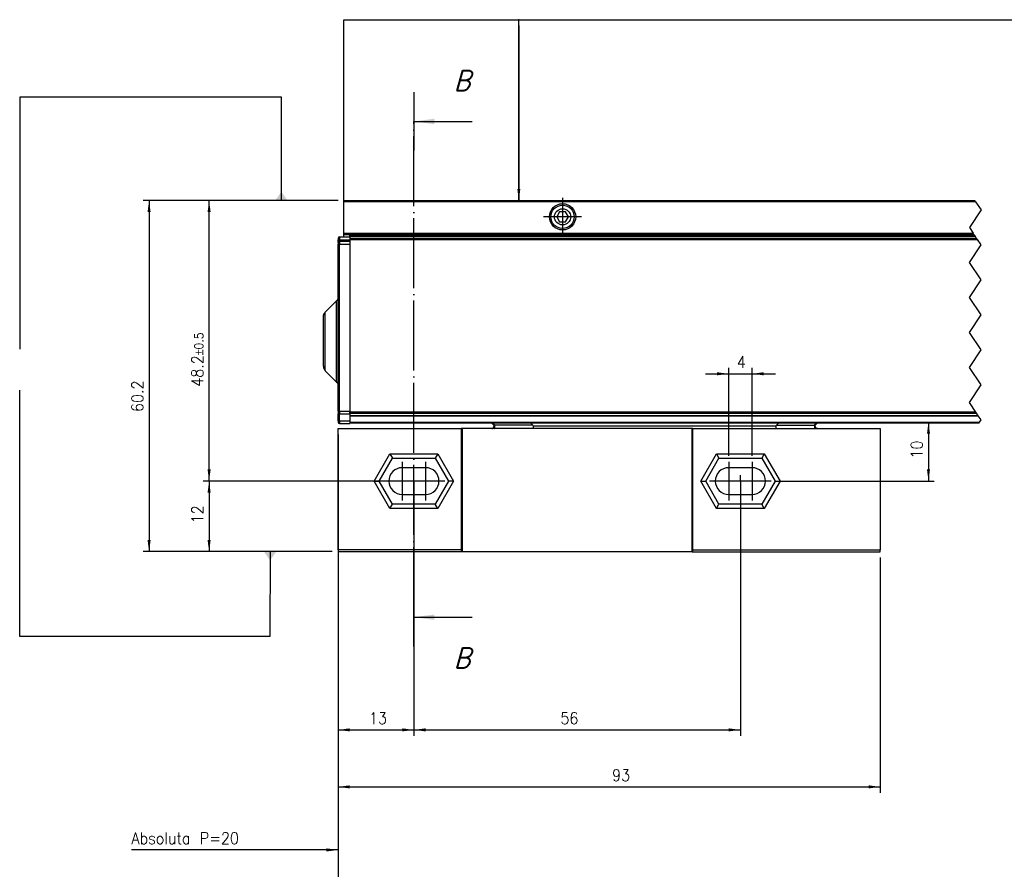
# Model space of a CAD drawing. Header units: inches. Extents: x -381 to 2960, y -418 to 176.
# Tile 4 of 21: x -280 to -111, y -213 to -67. Entities that reach past the tile are written whole.
import ezdxf

# ---------------------------------------------------------------- set-up
doc = ezdxf.new("R2010")
doc.units = ezdxf.units.IN
doc.linetypes.add('DOT_CENTER', pattern=[14, 12, -1, 0, -1])
doc.layers.add('1', color=7, linetype='Continuous')
doc.styles.add('CONVERTER_11', font='txt.shx', dxfattribs={"width": 0.9})
doc.styles.add('CONVERTER_14', font='txt.shx', dxfattribs={"width": 0.9, "oblique": 15})
doc.dimstyles.new('ME10_DIM_47', dxfattribs={"dimtxt": 2, "dimasz": 2, "dimexe": 1, "dimexo": 1, "dimgap": 1, "dimtad": 1, "dimdsep": 46, "dimtxsty": 'CONVERTER_11', "dimsah": 1, "dimcen": 0.09, "dimclrd": 2, "dimclre": 2, "dimclrt": 2, "dimadec": 0, "dimazin": 0, "dimtfac": 1, "dimtdec": 4, "dimtix": 1, "dimtmove": 0, "dimatfit": 3, "dimfxl": 1, "dimtolj": 1, "dimtzin": 0, "dimarcsym": 0})
doc.dimstyles.new('ME10_DIM_49', dxfattribs={"dimtxt": 2, "dimasz": 2, "dimexe": 1, "dimexo": 1, "dimgap": 1, "dimtad": 1, "dimdsep": 46, "dimtxsty": 'CONVERTER_11', "dimsah": 1, "dimcen": 0.09, "dimclrd": 2, "dimclre": 2, "dimclrt": 2, "dimadec": 0, "dimazin": 0, "dimtfac": 1, "dimtdec": 4, "dimtix": 1, "dimtmove": 0, "dimatfit": 3, "dimfxl": 1, "dimtolj": 1, "dimtzin": 0, "dimarcsym": 0})
doc.dimstyles.new('ME10_DIM_50', dxfattribs={"dimtxt": 2, "dimasz": 2, "dimexe": 1, "dimexo": 1, "dimgap": 1, "dimtad": 1, "dimdec": 0, "dimdsep": 46, "dimtxsty": 'CONVERTER_11', "dimsah": 1, "dimcen": 0.09, "dimclrd": 2, "dimclre": 2, "dimclrt": 2, "dimadec": 0, "dimazin": 0, "dimtfac": 1, "dimtdec": 4, "dimtix": 1, "dimtmove": 0, "dimatfit": 3, "dimfxl": 1, "dimtolj": 1, "dimtzin": 0, "dimarcsym": 0})
doc.dimstyles.new('ME10_DIM_51', dxfattribs={"dimtxt": 2, "dimasz": 2, "dimexe": 1, "dimexo": 1, "dimgap": 1, "dimtad": 1, "dimdec": 0, "dimdsep": 46, "dimtxsty": 'CONVERTER_11', "dimsah": 1, "dimcen": 0.09, "dimclrd": 2, "dimclre": 2, "dimclrt": 2, "dimadec": 0, "dimazin": 0, "dimtfac": 1, "dimtdec": 4, "dimtix": 1, "dimtmove": 0, "dimatfit": 3, "dimfxl": 1, "dimtolj": 1, "dimtzin": 0, "dimarcsym": 0})
doc.dimstyles.new('ME10_DIM_52', dxfattribs={"dimtxt": 2, "dimasz": 2, "dimexe": 1, "dimexo": 1, "dimgap": 1, "dimtad": 1, "dimdec": 0, "dimdsep": 46, "dimtxsty": 'CONVERTER_11', "dimsah": 1, "dimcen": 0.09, "dimclrd": 2, "dimclre": 2, "dimclrt": 2, "dimadec": 0, "dimazin": 0, "dimtfac": 1, "dimtdec": 4, "dimtix": 1, "dimtmove": 0, "dimatfit": 3, "dimfxl": 1, "dimtolj": 1, "dimtzin": 0, "dimarcsym": 0})
doc.dimstyles.new('ME10_DIM_53', dxfattribs={"dimtxt": 2, "dimasz": 2, "dimexe": 1, "dimexo": 1, "dimgap": 1, "dimtad": 1, "dimdsep": 46, "dimtxsty": 'CONVERTER_11', "dimsah": 1, "dimcen": 0.09, "dimclrd": 2, "dimclre": 2, "dimclrt": 2, "dimadec": 0, "dimazin": 0, "dimtfac": 1, "dimtdec": 4, "dimtix": 1, "dimtmove": 0, "dimatfit": 3, "dimfxl": 1, "dimtolj": 1, "dimtzin": 0, "dimarcsym": 0})
doc.dimstyles.new('ME10_DIM_54', dxfattribs={"dimtxt": 2, "dimasz": 2, "dimexe": 1, "dimexo": 1, "dimgap": 1, "dimtad": 1, "dimdsep": 46, "dimtxsty": 'CONVERTER_11', "dimsah": 1, "dimcen": 0.09, "dimclrd": 2, "dimclre": 2, "dimclrt": 2, "dimadec": 0, "dimazin": 0, "dimtfac": 1, "dimtdec": 4, "dimtix": 1, "dimtmove": 0, "dimatfit": 3, "dimfxl": 1, "dimtolj": 1, "dimtzin": 0, "dimarcsym": 0})
doc.dimstyles.new('ME10_DIM_55', dxfattribs={"dimtxt": 2, "dimasz": 2, "dimexe": 1, "dimexo": 1, "dimgap": 1, "dimtad": 1, "dimdsep": 46, "dimtxsty": 'CONVERTER_11', "dimsah": 1, "dimcen": 0.09, "dimclrd": 2, "dimclre": 2, "dimclrt": 2, "dimadec": 0, "dimazin": 0, "dimtfac": 1, "dimtdec": 4, "dimtix": 1, "dimtmove": 0, "dimatfit": 3, "dimfxl": 1, "dimtolj": 1, "dimtzin": 0, "dimarcsym": 0})
doc.dimstyles.new('ME10_DIM_56', dxfattribs={"dimtxt": 2, "dimasz": 2, "dimexe": 1, "dimexo": 1, "dimgap": 1, "dimtad": 1, "dimdec": 0, "dimdsep": 46, "dimtxsty": 'CONVERTER_11', "dimsah": 1, "dimcen": 0.09, "dimclrd": 2, "dimclre": 2, "dimclrt": 2, "dimadec": 0, "dimazin": 0, "dimtol": 1, "dimtp": 0.5, "dimtm": 0.5, "dimtfac": 0.75, "dimtdec": 1, "dimtix": 1, "dimtmove": 0, "dimatfit": 3, "dimfxl": 1, "dimtolj": 1, "dimtzin": 0, "dimarcsym": 0})
doc.dimstyles.new('ME10_DIM_57', dxfattribs={"dimtxt": 2, "dimasz": 2, "dimexe": 1, "dimexo": 1, "dimgap": 1, "dimtad": 1, "dimdec": 1, "dimdsep": 46, "dimtxsty": 'CONVERTER_11', "dimsah": 1, "dimcen": 0.09, "dimclrd": 2, "dimclre": 2, "dimclrt": 2, "dimadec": 0, "dimazin": 0, "dimtfac": 1, "dimtdec": 4, "dimtix": 1, "dimtmove": 0, "dimatfit": 3, "dimfxl": 1, "dimtolj": 1, "dimtzin": 0, "dimarcsym": 0})
doc.dimstyles.get("Standard").update_dxf_attribs({"dimtxt": 0.18, "dimasz": 0.18, "dimexe": 0.18, "dimexo": 0.0625, "dimgap": 0.09, "dimtad": 0, "dimtih": 1, "dimtoh": 1, "dimdec": 4, "dimzin": 0, "dimdsep": 46, "dimtxsty": 'Standard', "dimcen": 0.09, "dimadec": 0, "dimazin": 0, "dimtfac": 1, "dimtdec": 4, "dimtofl": 0, "dimtmove": 0, "dimatfit": 3, "dimfxl": 1, "dimtolj": 1, "dimtzin": 0, "dimarcsym": 0})

# ---------------------------------------------------------------- blocks, each defined once
blk = doc.blocks.new('SOPORTE_SV_2040__44', base_point=(-224.5, -132.5))
at = {"color": 7, "linetype": 'Continuous'}
for p, q in [((-224.5, -98.09), (-224.5, -97.89)), ((-224.5, -97.89), (-116.3, -97.89)), ((-224.5, -103.49), (-224.5, -98.09)), ((-116.17, -98.09), (-224.5, -98.09)), ((-187.5, -99.83), (-188, -100.69)), ((-188, -100.69), (-187.5, -101.56)), ((-186.5, -99.83), (-187.5, -99.83)), ((-186, -100.69), (-186.5, -99.83)), ((-186.5, -101.56), (-186, -100.69)), ((-187.5, -101.56), (-186.5, -101.56)), ((-224.5, -103.7), (-224.5, -103.49)), ((-224.5, -103.49), (-116.57, -103.49)), ((-224.5, -103.77), (-224.5, -103.7)), ((-224.5, -103.7), (-116.44, -103.7)), ((-224.5, -104.08), (-224.5, -103.77)), ((-224.5, -104.14), (-224.5, -104.08)), ((-202, -103.7), (-202, -103.89)), ((-200, -103.7), (-200, -103.89)), ((-174, -103.7), (-174, -103.89)), ((-172, -103.7), (-172, -103.89))]:
    blk.add_line(p, q, dxfattribs=at)
at = {"color": 2, "linetype": 'DOT_CENTER'}
for p, q in [((-116.17, -98.09), (-116.3, -97.89)), ((-115.23, -99.5), (-117.23, -102.5)), ((-116.17, -98.09), (-115.23, -99.5)), ((-117.23, -102.5), (-116.57, -103.49)), ((-116.44, -103.7), (-116.57, -103.49)), ((-116.44, -103.7), (-116.39, -103.77)), ((-116.39, -103.77), (-116.3, -103.89))]:
    blk.add_line(p, q, dxfattribs=at)
at = {"color": 7, "linetype": 'Continuous'}
for radius in [2.25, 2, 1.39]:
    blk.add_circle((-187, -100.69), radius, dxfattribs=at)
at = {"layer": '1', "color": 2, "linetype": 'DOT_CENTER'}
for p, q in [((-187, -97.44), (-187, -103.94)), ((-183.75, -100.69), (-190.25, -100.69))]:
    blk.add_line(p, q, dxfattribs=at)
blk = doc.blocks.new('PERFIL_SV_2040__45', base_point=(-228, -136.14))
at = {"color": 7, "linetype": 'Continuous'}
for p, q in [((-225.5, -104.39), (-225.5, -104.64)), ((-225.5, -105.03), (-225.5, -104.64)), ((-225.5, -104.64), (-225.25, -104.64)), ((-225.25, -104.14), (-223.5, -104.14)), ((-225.25, -104.14), (-225.25, -104.64)), ((-225.25, -104.64), (-223.5, -104.64)), ((-225.25, -104.86), (-225.25, -104.64)), ((-223.5, -104.09), (-223.5, -103.89)), ((-223.5, -103.89), (-116.3, -103.89)), ((-116.17, -104.09), (-223.5, -104.09)), ((-223.5, -104.09), (-223.5, -104.39)), ((-115.98, -104.39), (-223.5, -104.39)), ((-223.5, -104.39), (-223.5, -104.59)), ((-223.5, -104.59), (-223.5, -134.2)), ((-223.5, -104.59), (-115.84, -104.59)), ((-225.5, -105.11), (-225.47, -104.99)), ((-225.5, -105.03), (-225.5, -105.11)), ((-225.5, -105.03), (-225.48, -105.03)), ((-225.5, -105.11), (-225.5, -105.36)), ((-225.5, -105.36), (-225.25, -105.36)), ((-225.5, -134.01), (-225.5, -105.36)), ((-225.47, -104.99), (-225.34, -104.88)), ((-225.34, -104.88), (-225.25, -104.86)), ((-225.25, -104.86), (-223.5, -104.86)), ((-225.25, -104.86), (-225.25, -105.36)), ((-225.25, -105.36), (-223.5, -105.36)), ((-225.25, -134.01), (-225.25, -105.36)), ((-225.55, -114.74), (-225.63, -114.93)), ((-225.51, -114.54), (-225.55, -114.74)), ((-225.5, -114.43), (-225.51, -114.54)), ((-225.79, -115.1), (-227.71, -117.01)), ((-225.77, -115.12), (-225.79, -115.1)), ((-225.79, -123.5), (-225.79, -115.1)), ((-225.76, -115.1), (-225.77, -115.12)), ((-225.63, -114.93), (-225.76, -115.1)), ((-228, -117.78), (-227.98, -117.61)), ((-228, -123.54), (-228, -117.78)), ((-227.98, -117.61), (-227.87, -117.29)), ((-227.87, -117.29), (-227.8, -117.21)), ((-227.8, -117.21), (-227.71, -117.01)), ((-227.71, -123.78), (-227.71, -117.01)), ((-228, -126.32), (-228, -123.54)), ((-227.71, -127.02), (-227.71, -123.78)), ((-225.79, -128.97), (-225.79, -123.5)), ((-228, -126.32), (-227.98, -126.5)), ((-227.98, -126.5), (-227.87, -126.82)), ((-227.87, -126.82), (-227.8, -126.9)), ((-227.8, -126.9), (-227.71, -127.1)), ((-227.71, -127.1), (-227.71, -127.02)), ((-225.79, -129.01), (-227.71, -127.1)), ((-225.79, -129.01), (-225.79, -128.97)), ((-225.79, -129.01), (-225.77, -128.99)), ((-225.77, -128.99), (-225.76, -129.01)), ((-225.76, -129.01), (-225.63, -129.18)), ((-225.63, -129.18), (-225.55, -129.37)), ((-225.55, -129.37), (-225.51, -129.57)), ((-225.51, -129.57), (-225.5, -129.68)), ((-225.5, -134.01), (-225.25, -134.01)), ((-225.5, -134.01), (-225.5, -134.24)), ((-225.5, -134.24), (-225.47, -134.38)), ((-225.5, -134.24), (-225.5, -134.48)), ((-225.5, -134.48), (-225.35, -134.48)), ((-225.5, -135.64), (-225.5, -134.48)), ((-225.47, -134.38), (-225.34, -134.49)), ((-225.34, -134.49), (-225.25, -134.51)), ((-225.25, -134.01), (-223.5, -134.01)), ((-225.25, -134.01), (-225.25, -134.51)), ((-223.5, -134.51), (-225.25, -134.51)), ((-225.25, -135.64), (-225.25, -134.51)), ((-223.5, -134.37), (-223.5, -134.2)), ((-116.1, -134.2), (-223.5, -134.2)), ((-223.5, -134.37), (-115.99, -134.37)), ((-223.5, -134.37), (-223.5, -134.79)), ((-223.5, -134.79), (-223.5, -134.81)), ((-115.71, -134.79), (-223.5, -134.79)), ((-223.5, -134.81), (-115.69, -134.81)), ((-223.5, -134.81), (-223.5, -135.89)), ((-225.5, -135.64), (-225.5, -135.89)), ((-225.5, -135.64), (-225.25, -135.64)), ((-225.25, -135.64), (-225.25, -136.14)), ((-225.25, -135.64), (-223.5, -135.64)), ((-225.25, -136.14), (-223.5, -136.14)), ((-223.5, -135.89), (-115.5, -135.89)), ((-223.5, -135.89), (-223.5, -136.09)), ((-223.5, -136.09), (-223.5, -136.14)), ((-115.63, -136.09), (-223.5, -136.09))]:
    blk.add_line(p, q, dxfattribs=at)
at = {"color": 2, "linetype": 'DOT_CENTER'}
for p, q in [((-116.17, -104.09), (-116.3, -103.89)), ((-115.98, -104.39), (-116.17, -104.09)), ((-115.84, -104.59), (-115.98, -104.39)), ((-115.23, -105.5), (-115.84, -104.59)), ((-117.23, -108.5), (-115.23, -105.5)), ((-115.23, -111.5), (-117.23, -108.5)), ((-117.23, -114.5), (-115.23, -111.5)), ((-115.23, -117.5), (-117.23, -114.5)), ((-117.23, -120.5), (-115.23, -117.5)), ((-115.23, -123.5), (-117.23, -120.5)), ((-117.23, -126.5), (-115.23, -123.5)), ((-115.23, -129.5), (-117.23, -126.5)), ((-117.23, -132.5), (-115.23, -129.5)), ((-116.1, -134.2), (-117.23, -132.5)), ((-115.99, -134.37), (-116.1, -134.2)), ((-115.71, -134.79), (-115.99, -134.37)), ((-115.69, -134.81), (-115.71, -134.79)), ((-115.23, -135.5), (-115.69, -134.81)), ((-115.63, -136.09), (-115.5, -135.89)), ((-115.5, -135.89), (-115.23, -135.5))]:
    blk.add_line(p, q, dxfattribs=at)
at = {"color": 7, "linetype": 'Continuous'}
for centre, start, end in [((-225.25, -104.39), 90, 180), ((-225.25, -135.89), 180, 270)]:
    blk.add_arc(centre, 0.25, start, end, dxfattribs=at)
blk = doc.blocks.new('CABEZA_S__46', base_point=(-225.5, -158.1))
at = {"color": 7, "linetype": 'Continuous'}
for p, q in [((-199.11, -136.09), (-198.71, -136.49)), ((-198.95, -136.09), (-198.63, -136.42)), ((-198.71, -136.49), (-198.94, -136.94)), ((-198.63, -136.42), (-198.71, -136.49)), ((-192.1, -136.42), (-198.63, -136.42)), ((-192.1, -136.42), (-192.42, -136.09)), ((-192.1, -136.42), (-192.05, -136.5)), ((-192.05, -136.7), (-192.06, -136.75)), ((-192.06, -136.75), (-192.06, -136.84)), ((-192.05, -136.5), (-192.05, -136.56)), ((-192.05, -136.5), (-150.36, -136.5)), ((-192.05, -136.56), (-192.05, -136.66)), ((-192.05, -136.66), (-192.05, -136.7)), ((-150.36, -136.5), (-150.31, -136.42)), ((-150.36, -136.56), (-150.36, -136.5)), ((-150.36, -136.66), (-150.36, -136.56)), ((-150.35, -136.7), (-150.36, -136.66)), ((-150.35, -136.75), (-150.35, -136.7)), ((-150.35, -136.84), (-150.35, -136.75)), ((-149.99, -136.09), (-150.31, -136.42)), ((-150.31, -136.42), (-143.8, -136.42)), ((-143.8, -136.42), (-143.48, -136.09)), ((-143.72, -136.49), (-143.8, -136.42)), ((-143.72, -136.49), (-143.73, -136.63)), ((-143.73, -136.63), (-143.64, -136.8)), ((-143.72, -136.49), (-143.32, -136.09)), ((-225.5, -137), (-204.37, -137)), ((-225.5, -157.8), (-225.5, -137)), ((-204.2, -137), (-204.37, -137)), ((-204.37, -137), (-204.37, -157.8)), ((-164.8, -137), (-204.2, -137)), ((-204.2, -137), (-204.2, -158.1)), ((-198.94, -136.94), (-199.13, -137)), ((-199.1, -137), (-199.13, -137)), ((-199.13, -137), (-198.99, -137)), ((-199.02, -136.99), (-199.1, -137)), ((-199.03, -137), (-199, -136.99)), ((-198.99, -137), (-199.03, -137)), ((-199, -136.99), (-199.02, -136.99)), ((-192.09, -136.99), (-192.1, -137)), ((-192.07, -136.91), (-192.09, -136.99)), ((-192.06, -136.86), (-192.07, -136.91)), ((-192.06, -136.84), (-192.06, -136.86)), ((-164.63, -137), (-164.8, -137)), ((-164.8, -158.1), (-164.8, -137)), ((-164.63, -137), (-132.5, -137)), ((-164.63, -157.8), (-164.63, -137)), ((-150.34, -136.86), (-150.35, -136.84)), ((-150.34, -136.91), (-150.34, -136.86)), ((-150.32, -136.99), (-150.34, -136.91)), ((-150.31, -137), (-150.32, -136.99)), ((-143.64, -136.8), (-143.48, -136.94)), ((-143.48, -136.94), (-143.39, -137)), ((-143.29, -137), (-143.43, -137)), ((-143.39, -137), (-143.43, -137)), ((-132.5, -137), (-132.5, -157.8)), ((-219.31, -146), (-216.6, -141.3)), ((-216.6, -141.3), (-208.4, -141.3)), ((-216.6, -141.3), (-216.17, -142.05)), ((-208.4, -141.3), (-208.83, -142.05)), ((-208.4, -141.3), (-205.69, -146)), ((-163.31, -146), (-160.6, -141.3)), ((-160.6, -141.3), (-160.17, -142.05)), ((-160.6, -141.3), (-152.4, -141.3)), ((-152.4, -141.3), (-152.83, -142.05)), ((-152.4, -141.3), (-149.69, -146)), ((-218.45, -146), (-216.17, -142.05)), ((-216.17, -142.05), (-208.83, -142.05)), ((-208.83, -142.05), (-206.55, -146)), ((-162.45, -146), (-160.17, -142.05)), ((-160.17, -142.05), (-152.83, -142.05)), ((-152.83, -142.05), (-150.55, -146)), ((-210.5, -143.7), (-214.5, -143.7)), ((-154.5, -143.7), (-158.5, -143.7)), ((-219.31, -146), (-218.45, -146)), ((-216.6, -150.7), (-219.31, -146)), ((-216.17, -149.95), (-218.45, -146)), ((-206.55, -146), (-208.83, -149.95)), ((-205.69, -146), (-208.4, -150.7)), ((-205.69, -146), (-206.55, -146)), ((-163.31, -146), (-162.45, -146)), ((-160.6, -150.7), (-163.31, -146)), ((-160.17, -149.95), (-162.45, -146)), ((-150.55, -146), (-152.83, -149.95)), ((-149.69, -146), (-152.4, -150.7)), ((-150.55, -146), (-149.69, -146)), ((-214.5, -148.3), (-210.5, -148.3)), ((-158.5, -148.3), (-154.5, -148.3)), ((-216.6, -150.7), (-216.17, -149.95)), ((-208.83, -149.95), (-216.17, -149.95)), ((-208.4, -150.7), (-208.83, -149.95)), ((-160.6, -150.7), (-160.17, -149.95)), ((-152.83, -149.95), (-160.17, -149.95)), ((-152.4, -150.7), (-152.83, -149.95)), ((-208.4, -150.7), (-216.6, -150.7)), ((-152.4, -150.7), (-160.6, -150.7)), ((-225.5, -157.8), (-225.5, -158.1)), ((-204.37, -157.8), (-225.5, -157.8)), ((-204.2, -158.1), (-225.5, -158.1)), ((-204.2, -158.1), (-204.37, -157.8)), ((-164.8, -158.1), (-204.2, -158.1)), ((-164.63, -157.8), (-164.8, -158.1)), ((-164.8, -158.1), (-132.5, -158.1)), ((-164.63, -157.8), (-132.5, -157.8)), ((-132.5, -158.1), (-132.5, -157.8))]:
    blk.add_line(p, q, dxfattribs=at)
for centre, start, end in [((-214.5, -146), 90, 270), ((-210.5, -146), 270, 90), ((-158.5, -146), 90, 270), ((-154.5, -146), 270, 90)]:
    blk.add_arc(centre, 2.3, start, end, dxfattribs=at)
for points, knots in [([(-198.72, -137), (-198.71, -137), (-198.68, -136.98), (-198.67, -136.91), (-198.65, -136.82), (-198.63, -136.7), (-198.63, -136.56), (-198.63, -136.46), (-198.63, -136.42)], [0, 0, 0, 0, 0.0337537, 0.0999606, 0.1989392, 0.3237822, 0.4646105, 0.6099723, 0.6099723, 0.6099723, 0.6099723]), ([(-143.8, -136.42), (-143.8, -136.46), (-143.8, -136.56), (-143.79, -136.7), (-143.78, -136.82), (-143.76, -136.91), (-143.74, -136.98), (-143.72, -137), (-143.71, -137)], [0, 0, 0, 0, 0.1452866, 0.2860104, 0.4107358, 0.5095976, 0.5756922, 0.6093089, 0.6093089, 0.6093089, 0.6093089])]:
    blk.add_open_spline(points, degree=3, knots=knots, dxfattribs=at)
at = {"layer": '1', "color": 2, "linetype": 'DOT_CENTER'}
for p, q in [((-214.5, -142.7), (-214.5, -149.3)), ((-210.5, -142.7), (-210.5, -149.3)), ((-158.5, -142.7), (-158.5, -149.3)), ((-154.5, -142.7), (-154.5, -149.3)), ((-211.2, -146), (-217.8, -146)), ((-207.2, -146), (-213.8, -146)), ((-155.2, -146), (-161.8, -146)), ((-151.2, -146), (-157.8, -146))]:
    blk.add_line(p, q, dxfattribs=at)
blk = doc.blocks.new('REGLA_SV_2040__47', base_point=(-228, -158.1))
for name, p in [('SOPORTE_SV_2040__44', (-224.5, -132.5)), ('PERFIL_SV_2040__45', (-228, -136.14)), ('CABEZA_S__46', (-225.5, -158.1))]:
    blk.add_blockref(name, p)
blk = doc.blocks.new('*D98')
at = {"layer": '1', "color": 2, "linetype": 'Continuous'}
for p, q in [((-225.5, -158.8), (-225.5, -231.9)), ((-180.5, -218.8), (-180.5, -231.9)), ((-225.5, -230.9), (-180.5, -230.9))]:
    blk.add_line(p, q, dxfattribs=at)
at = {"layer": '1', "color": 2}
for points in [[(-223.5, -230.63), (-223.5, -231.16), (-225.5, -230.9)], [(-182.5, -231.16), (-182.5, -230.63), (-180.5, -230.9)]]:
    blk.add_solid(points, dxfattribs=at)
at = {"layer": '1', "color": 2, "insert": (-203.17, -229.9), "char_height": 2, "attachment_point": 7, "rotation": 0.0001, "line_spacing_factor": 0.60024, "style": 'CONVERTER_11'}
blk.add_mtext('45', dxfattribs=at)
blk = doc.blocks.new('*D100')
at = {"layer": '1', "color": 2, "linetype": 'Continuous'}
for p, q in [((-225.5, -158.8), (-225.5, -264.31)), ((-220.5, -248.8), (-220.5, -264.31)), ((-229.5, -263.31), (-225.5, -263.31)), ((-225.5, -263.31), (-220.5, -263.31)), ((-220.5, -263.31), (-216.5, -263.31))]:
    blk.add_line(p, q, dxfattribs=at)
at = {"layer": '1', "color": 2}
for points in [[(-227.5, -263.58), (-227.5, -263.05), (-225.5, -263.31)], [(-218.5, -263.05), (-218.5, -263.58), (-220.5, -263.31)]]:
    blk.add_solid(points, dxfattribs=at)
at = {"layer": '1', "color": 2, "insert": (-223.6, -262.31), "char_height": 2, "attachment_point": 7, "rotation": 0.0001, "line_spacing_factor": 0.60024, "style": 'CONVERTER_11'}
blk.add_mtext('5', dxfattribs=at)
blk = doc.blocks.new('*D101')
at = {"layer": '1', "color": 2, "linetype": 'Continuous'}
for p, q in [((-218.8, -146), (-248.62, -146)), ((-247.62, -146), (-247.62, -158.1)), ((-226.5, -158.1), (-248.62, -158.1))]:
    blk.add_line(p, q, dxfattribs=at)
at = {"layer": '1', "color": 2}
for points in [[(-247.36, -148), (-247.89, -148), (-247.62, -146)], [(-247.89, -156.1), (-247.36, -156.1), (-247.62, -158.1)]]:
    blk.add_solid(points, dxfattribs=at)
at = {"layer": '1', "color": 2, "insert": (-248.62, -153.25), "char_height": 2, "attachment_point": 7, "rotation": 90, "line_spacing_factor": 0.60024, "style": 'CONVERTER_11'}
blk.add_mtext('12', dxfattribs=at)
blk = doc.blocks.new('*D102')
at = {"layer": '1', "color": 2, "linetype": 'Continuous'}
for p, q in [((-158.5, -141.7), (-158.5, -126.61)), ((-154.5, -141.7), (-154.5, -126.61)), ((-162.5, -127.61), (-158.5, -127.61)), ((-158.5, -127.61), (-154.5, -127.61)), ((-154.5, -127.61), (-150.5, -127.61))]:
    blk.add_line(p, q, dxfattribs=at)
at = {"layer": '1', "color": 2}
for points in [[(-160.5, -127.87), (-160.5, -127.34), (-158.5, -127.61)], [(-152.5, -127.34), (-152.5, -127.87), (-154.5, -127.61)]]:
    blk.add_solid(points, dxfattribs=at)
at = {"layer": '1', "color": 2, "insert": (-157.1, -126.61), "char_height": 2, "attachment_point": 7, "rotation": 0.0001, "line_spacing_factor": 0.60024, "style": 'CONVERTER_11'}
blk.add_mtext('4', dxfattribs=at)
blk = doc.blocks.new('*D103')
at = {"layer": '1', "color": 2, "linetype": 'Continuous'}
for p, q in [((-222.5, -135.89), (-123.24, -135.89)), ((-124.24, -135.89), (-124.24, -146)), ((-150.2, -146), (-123.24, -146))]:
    blk.add_line(p, q, dxfattribs=at)
at = {"layer": '1', "color": 2}
for points in [[(-123.98, -137.89), (-124.5, -137.89), (-124.24, -135.89)], [(-124.5, -144), (-123.98, -144), (-124.24, -146)]]:
    blk.add_solid(points, dxfattribs=at)
at = {"layer": '1', "color": 2, "insert": (-125.24, -142.15), "char_height": 2, "attachment_point": 7, "rotation": 90, "line_spacing_factor": 0.60024, "style": 'CONVERTER_11'}
blk.add_mtext('10', dxfattribs=at)
blk = doc.blocks.new('*D104')
at = {"layer": '1', "color": 2, "linetype": 'Continuous'}
for p, q in [((-225.5, -158.8), (-225.5, -199.43)), ((-132.5, -159.1), (-132.5, -199.43)), ((-225.5, -198.43), (-132.5, -198.43))]:
    blk.add_line(p, q, dxfattribs=at)
at = {"layer": '1', "color": 2}
for points in [[(-223.5, -198.17), (-223.5, -198.7), (-225.5, -198.43)], [(-134.5, -198.7), (-134.5, -198.17), (-132.5, -198.43)]]:
    blk.add_solid(points, dxfattribs=at)
at = {"layer": '1', "color": 2, "insert": (-178.5, -197.43), "char_height": 2, "attachment_point": 7, "rotation": 0.0001, "line_spacing_factor": 0.60024, "style": 'CONVERTER_11'}
blk.add_mtext('93', dxfattribs=at)
blk = doc.blocks.new('*D105')
at = {"layer": '1', "color": 2, "linetype": 'Continuous'}
for p, q in [((-212.5, -146), (-212.5, -189.66)), ((-225.5, -158.8), (-225.5, -189.66)), ((-225.5, -188.66), (-212.5, -188.66))]:
    blk.add_line(p, q, dxfattribs=at)
at = {"layer": '1', "color": 2}
for points in [[(-223.5, -188.4), (-223.5, -188.92), (-225.5, -188.66)], [(-214.5, -188.92), (-214.5, -188.4), (-212.5, -188.66)]]:
    blk.add_solid(points, dxfattribs=at)
at = {"layer": '1', "color": 2, "insert": (-220.2, -187.66), "char_height": 2, "attachment_point": 7, "rotation": 0.0001, "line_spacing_factor": 0.60024, "style": 'CONVERTER_11'}
blk.add_mtext('13', dxfattribs=at)
blk = doc.blocks.new('*D106')
at = {"layer": '1', "color": 2, "linetype": 'Continuous'}
for p, q in [((-212.5, -146), (-212.5, -189.66)), ((-156.5, -146), (-156.5, -189.66)), ((-212.5, -188.66), (-156.5, -188.66))]:
    blk.add_line(p, q, dxfattribs=at)
at = {"layer": '1', "color": 2}
for points in [[(-210.5, -188.4), (-210.5, -188.92), (-212.5, -188.66)], [(-158.5, -188.92), (-158.5, -188.4), (-156.5, -188.66)]]:
    blk.add_solid(points, dxfattribs=at)
at = {"layer": '1', "color": 2, "insert": (-187.37, -187.66), "char_height": 2, "attachment_point": 7, "rotation": 0.0001, "line_spacing_factor": 0.60024, "style": 'CONVERTER_11'}
blk.add_mtext('56', dxfattribs=at)
blk = doc.blocks.new('*D107')
at = {"layer": '1', "color": 2, "linetype": 'Continuous'}
for p, q in [((-225.5, -97.89), (-248.62, -97.89)), ((-247.62, -146), (-247.62, -97.89)), ((-215.5, -146), (-248.62, -146))]:
    blk.add_line(p, q, dxfattribs=at)
at = {"layer": '1', "color": 2}
for points in [[(-247.36, -99.89), (-247.89, -99.89), (-247.62, -97.89)], [(-247.89, -144), (-247.36, -144), (-247.62, -146)]]:
    blk.add_solid(points, dxfattribs=at)
at = {"layer": '1', "color": 2, "insert": (-248.62, -129.82), "char_height": 2, "attachment_point": 7, "rotation": 90, "line_spacing_factor": 0.60024, "style": 'CONVERTER_11'}
blk.add_mtext('\\C2;\\C2;48.2\\C2;\\H1.5;{\\Fgdt;`}0.5\\C2;', dxfattribs=at)
blk = doc.blocks.new('*D108')
at = {"layer": '1', "color": 2, "linetype": 'Continuous'}
for p, q in [((-225.5, -97.89), (-258.92, -97.89)), ((-257.92, -97.89), (-257.92, -158.1)), ((-226.5, -158.1), (-258.92, -158.1))]:
    blk.add_line(p, q, dxfattribs=at)
at = {"layer": '1', "color": 2}
for points in [[(-257.65, -99.89), (-258.18, -99.89), (-257.92, -97.89)], [(-258.18, -156.1), (-257.65, -156.1), (-257.92, -158.1)]]:
    blk.add_solid(points, dxfattribs=at)
at = {"layer": '1', "color": 2, "insert": (-258.92, -134.16), "char_height": 2, "attachment_point": 7, "rotation": 90, "line_spacing_factor": 0.60024, "style": 'CONVERTER_11'}
blk.add_mtext('60.2', dxfattribs=at)
blk = doc.blocks.new('*D109')
at = {"layer": '1', "color": 2, "linetype": 'Continuous'}
for p, q in [((-225.5, -138), (-225.5, -210.24)), ((-225.5, -209.24), (-260.93, -209.24))]:
    blk.add_line(p, q, dxfattribs=at)
at = {"layer": '1', "color": 2}
blk.add_solid([(-227.5, -209.51), (-227.5, -208.98), (-225.5, -209.24)], dxfattribs=at)
at = {"layer": '1', "color": 2, "insert": (-260.93, -208.24), "char_height": 2, "attachment_point": 7, "rotation": 0.0001, "line_spacing_factor": 0.60024, "style": 'CONVERTER_11'}
blk.add_mtext('Absoluta P=20', dxfattribs=at)
blk = doc.blocks.new('*D112')
at = {"layer": '1', "color": 2, "linetype": 'Continuous'}
for p, q in [((-225.5, -158.8), (-225.5, -264.31)), ((-225.5, -263.31), (-260.48, -263.31))]:
    blk.add_line(p, q, dxfattribs=at)
at = {"layer": '1', "color": 2}
blk.add_solid([(-227.5, -263.58), (-227.5, -263.05), (-225.5, -263.31)], dxfattribs=at)
at = {"layer": '1', "color": 2, "insert": (-260.48, -262.31), "char_height": 2, "attachment_point": 7, "rotation": 0.0001, "line_spacing_factor": 0.60024, "style": 'CONVERTER_11'}
blk.add_mtext('Io Codificado', dxfattribs=at)
blk = doc.blocks.new('*D113')
at = {"layer": '1', "color": 2, "linetype": 'Continuous'}
for p, q in [((-225.5, -158.8), (-225.5, -231.9)), ((-225.5, -230.9), (-260.81, -230.9))]:
    blk.add_line(p, q, dxfattribs=at)
at = {"layer": '1', "color": 2}
blk.add_solid([(-227.5, -231.16), (-227.5, -230.63), (-225.5, -230.9)], dxfattribs=at)
at = {"layer": '1', "color": 2, "insert": (-260.81, -229.9), "char_height": 2, "attachment_point": 7, "rotation": 0.0001, "line_spacing_factor": 0.60024, "style": 'CONVERTER_11'}
blk.add_mtext('Io No-codificado', dxfattribs=at)
blk = doc.blocks.new('B-B__41', base_point=(-212.75, -178.09))
at = {"layer": '1', "color": 2, "linetype": 'DOT_CENTER'}
blk.add_line((-212.5, -169.34), (-212.5, -84.34), dxfattribs=at)
at = {"layer": '1', "color": 2}
for points in [[(-209, -83.88), (-209, -84.8), (-212.5, -84.34)], [(-209, -168.88), (-209, -169.8), (-212.5, -169.34)]]:
    blk.add_solid(points, dxfattribs=at)
at = {"layer": '1', "color": 7, "char_height": 3.5, "attachment_point": 5, "line_spacing_factor": 1.20048, "style": 'CONVERTER_14'}
for insert in [(-204.25, -77.34), (-204.25, -176.34)]:
    blk.add_mtext('B', dxfattribs=dict(at, insert=insert))
at = {"layer": '1', "color": 2, "linetype": 'Continuous', "has_arrowhead": 0}
for points in [[(-212.5, -79.34), (-212.5, -84.34)], [(-212.5, -84.34), (-212.5, -89.34)], [(-212.5, -84.34), (-202.5, -84.34)], [(-212.5, -169.34), (-212.5, -164.34)], [(-212.5, -174.34), (-212.5, -169.34)], [(-212.5, -169.34), (-202.5, -169.34)]]:
    blk.add_leader(points, dimstyle='Standard', dxfattribs=at)
blk = doc.blocks.new('Alzado1', base_point=(-87, -128))
at = {"layer": '1', "color": 2, "linetype": 'Continuous'}
for p, q in [((-224.5, -66.895), (-194.5, -66.895)), ((-224.5, -97.895), (-224.5, -66.895)), ((-194.5, -67.895), (-194.5, -97.895))]:
    blk.add_line(p, q, dxfattribs=at)
at = {"layer": '1', "color": 7, "linetype": 'DOT_CENTER'}
for p, q in [((-212.5, -146.005), (-212.5, -145.005)), ((-210.5, -146.005), (-214.5, -146.005))]:
    blk.add_line(p, q, dxfattribs=at)
at = {"layer": '1', "color": 2, "linetype": 'DOT_CENTER'}
for p, q in [((-156.5, -146.005), (-156.5, -145.005)), ((-154.5, -146.005), (-158.5, -146.005))]:
    blk.add_line(p, q, dxfattribs=at)
at = {"layer": '1', "color": 7}
blk.add_point((-194.5, -66.895), dxfattribs=at)
at = {"layer": '1', "color": 2}
for points in [[(-194.763, -95.895), (-194.237, -95.895), (-194.5, -97.895)], [(-235.23, -96.395), (-236.291, -97.894), (-234.171, -97.896)], [(-237.166, -159.605), (-236.101, -158.108), (-238.222, -158.102)]]:
    blk.add_solid(points, dxfattribs=at)
blk.add_blockref('REGLA_SV_2040__47', (-228, -158.105))
at = {"layer": '1'}
for name, p in [('B-B__41', (-212.75, -178.09)), ('*D109', (0, 0)), ('*D113', (0, 0)), ('*D112', (0, 0))]:
    blk.add_blockref(name, p, dxfattribs=at)
for base, p1, p2, dimstyle, picture, middle in [((-257.915, -97.895), (-225.5, -158.105), (-224.5, -97.895), 'ME10_DIM_57', '*D108', (-259.915, -131.438)), ((-124.24, -135.895), (-151.2, -146.005), (-223.5, -135.895), 'ME10_DIM_52', '*D103', (-126.24, -140.95)), ((-247.622, -146.005), (-225.5, -158.105), (-217.8, -146.005), 'ME10_DIM_50', '*D101', (-249.622, -152.055))]:
    dim = blk.add_linear_dim(base=base, p1=p1, p2=p2, angle=90, dimstyle=dimstyle, dxfattribs=at)
    dim.commit()
    dim.dimension.update_dxf_attribs({"geometry": picture, "text_midpoint": middle, "text_rotation": 90})
dim = blk.add_linear_dim(base=(-247.622, -146.005), p1=(-224.5, -97.895), p2=(-214.5, -146.005), angle=90, text='48.2', dimstyle='ME10_DIM_56', dxfattribs=at)
dim.commit()
dim.dimension.update_dxf_attribs({"geometry": '*D107', "text_midpoint": (-249.622, -124.697), "text_rotation": 90})
for base, p1, p2, dimstyle, picture, middle in [((-158.5, -127.606), (-154.5, -142.705), (-158.5, -142.705), 'ME10_DIM_51', '*D102', (-156.5, -125.606)), ((-225.5, -188.66), (-212.5, -145.005), (-225.5, -157.805), 'ME10_DIM_54', '*D105', (-219, -186.66)), ((-212.5, -188.66), (-156.5, -145.005), (-212.5, -145.005), 'ME10_DIM_55', '*D106', (-185.875, -186.66)), ((-225.5, -263.314), (-220.5, -247.805), (-225.5, -157.805), 'ME10_DIM_49', '*D100', (-223, -261.314)), ((-225.5, -230.898), (-180.5, -217.805), (-225.5, -157.805), 'ME10_DIM_47', '*D98', (-201.668, -228.898)), ((-225.5, -198.434), (-132.5, -158.105), (-225.5, -157.805), 'ME10_DIM_53', '*D104', (-177, -196.434))]:
    dim = blk.add_linear_dim(base=base, p1=p1, p2=p2, dimstyle=dimstyle, dxfattribs=at)
    dim.commit()
    dim.dimension.update_dxf_attribs({"geometry": picture, "text_midpoint": middle, "text_rotation": 0.00014})
at = {"layer": '1', "color": 2, "linetype": 'Continuous', "has_arrowhead": 0}
for points in [[(-194.5, -97.895), (-194.5, -66.895), (98.678, -66.895)], [(-235.231, -97.895), (-235.221, -80.152), (-280.111, -80.152), (-280.111, -123.412)], [(-237.161, -158.105), (-237.201, -172.642), (-280.111, -172.642), (-280.111, -130.412)]]:
    blk.add_leader(points, dimstyle='Standard', dxfattribs=at)

msp = doc.modelspace()

# ---------------------------------------------------------------- block references
msp.add_blockref('Alzado1', (-87, -128))

doc.saveas('drawing.dxf')
